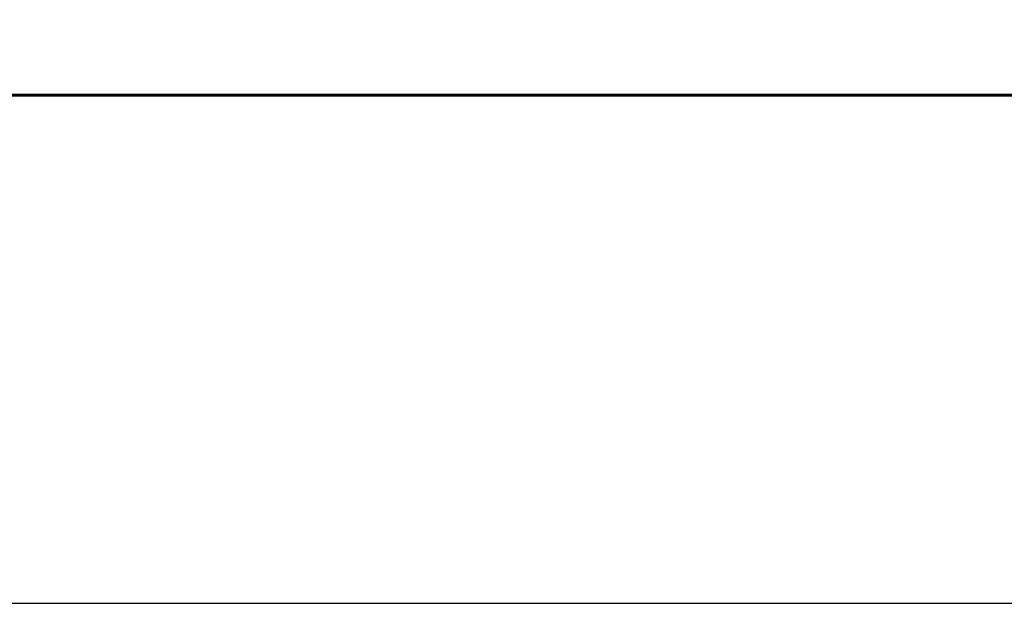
# Model space of a CAD drawing. Header units: inches. Extents: x -397 to 1532, y 9 to 603.
# Tile 3 of 29: x -25.78 to -16.1, y 9.38 to 15.12. Entities that reach past the tile are written whole.
import ezdxf

# ---------------------------------------------------------------- set-up
doc = ezdxf.new("R2010")
doc.units = ezdxf.units.IN
doc.header["$MEASUREMENT"] = 0
doc.layers.add('ливнеотвод', color=7, linetype='Continuous')

msp = doc.modelspace()

# ---------------------------------------------------------------- linework, layer by layer
at = {"color": 7}
msp.add_line((-166.4334918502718, 14.37713950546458), (18.5665081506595, 14.37713950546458), dxfattribs=at)
msp.add_line((-166.4334918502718, 14.37713950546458), (18.5665081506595, 14.37713950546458), dxfattribs=at)
at = {"transparency": 33554687}
msp.add_lwpolyline([(-397.20209426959, 9.377139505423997), (23.56650815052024, 9.377139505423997), (23.56650815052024, 306.377139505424), (-397.20209426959, 306.377139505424)], close=True, dxfattribs=at)
at = {"layer": 'ливнеотвод', "linetype": 'Continuous', "lineweight": 60, "transparency": 33554687}
msp.add_lwpolyline([(-377.20209426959, 14.377139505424), (18.56650815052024, 14.377139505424), (18.56650815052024, 301.377139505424), (-377.20209426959, 301.377139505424)], close=True, dxfattribs=at)

doc.saveas('drawing.dxf')
